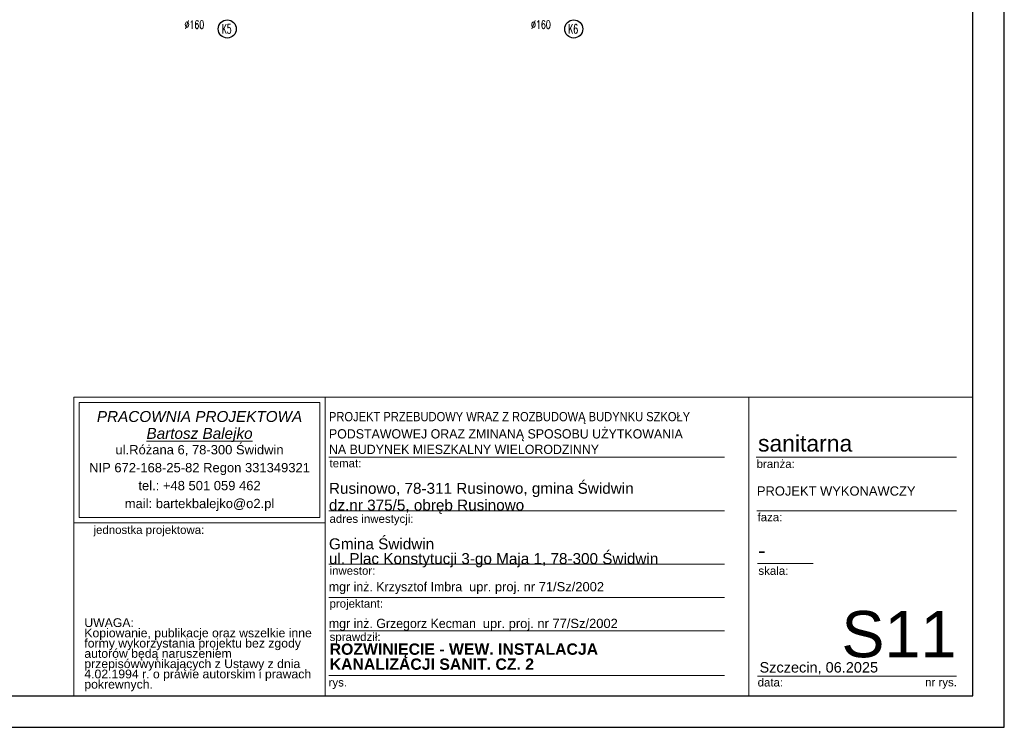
# Model space of a CAD drawing. Extents: x -220312 to -8310, y -91840 to 81907.
# Tile 120 of 128: x -72457 to -53294, y -58245 to -44486. Entities that reach past the tile are written whole.
import ezdxf

# ---------------------------------------------------------------- set-up
doc = ezdxf.new("R2010")
doc.units = 0
doc.header["$MEASUREMENT"] = 0
for name, color, linetype, lineweight in [('#ks', 34, 'Continuous', 30), ('ARCH TABELA_Nr_Pióra__1', 7, 'Continuous', 25), ('ARCH TABELA_Nr_Pióra__21', 7, 'Continuous', 9), ('ARCH TABELA_Nr_Pióra__7', 7, 'Continuous', 13)]:
    doc.layers.add(name, color=color, linetype=linetype, lineweight=lineweight)
doc.layers.add('_opis', color=3, linetype='Continuous')
doc.layers.add('_TABELA', color=7, linetype='Continuous')
doc.styles.add('GENERATED_STYLE_10', font='ariali.ttf')
doc.styles.add('GENERATED_STYLE_11', font='arialbd.ttf')
doc.styles.add('GENERATED_STYLE_7', font='txt')
doc.styles.add('GENERATED_STYLE_9', font='arial.ttf')
doc.styles.add('ROMANS', font='romans.shx', dxfattribs={"width": 0.85, "height": 0.11})

# ---------------------------------------------------------------- blocks, each defined once
blk = doc.blocks.new('A$C382C6C0C')
at = {"layer": '#ks', "color": 7, "lineweight": -3}
for p, q in [((3951.5, -2909), (3951.5, 61)), ((3890.5, -2848), (3890.5, 0)), ((0, -2848), (3890.5, -2848)), ((-248.5, -2909), (3951.5, -2909))]:
    blk.add_line(p, q, dxfattribs=at)

msp = doc.modelspace()

# ---------------------------------------------------------------- linework, layer by layer
at = {"color": 7, "lineweight": -3}
for centre in [(-68418, -44666), (-61673, -44666)]:
    msp.add_circle(centre, 176, dxfattribs=at)
at = {"layer": 'ARCH TABELA_Nr_Pióra__21', "linetype": 'Continuous'}
for p, q in [((-71404, -51824), (-66510, -51824)), ((-71404, -57635), (-71404, -51824)), ((-71404, -51824), (-53904, -51824)), ((-71297, -54164), (-71297, -51930)), ((-71297, -51930), (-66616, -51930)), ((-66616, -54164), (-66616, -51930)), ((-66510, -51824), (-66510, -57635)), ((-66510, -54271), (-66510, -51824)), ((-58265, -51824), (-58265, -57635)), ((-53904, -51824), (-53904, -57635)), ((-66510, -57635), (-66510, -52224)), ((-66438, -52994), (-58738, -52994)), ((-58126, -52994), (-54227, -52994)), ((-66438, -54034), (-58738, -54034)), ((-58109, -54034), (-54227, -54034)), ((-71297, -54164), (-66616, -54164)), ((-71404, -54271), (-66510, -54271)), ((-66438, -55074), (-58738, -55074)), ((-58097, -55057), (-57017, -55057)), ((-66438, -55722), (-58738, -55722)), ((-66427, -56371), (-58738, -56371)), ((-66438, -57235), (-58738, -57235)), ((-58097, -57253), (-55815, -57253)), ((-55815, -57253), (-54227, -57253)), ((-71404, -57635), (-66510, -57635)), ((-53904, -57635), (-66510, -57635))]:
    msp.add_line(p, q, dxfattribs=at)

# ---------------------------------------------------------------- block references
at = {"layer": '#ks', "color": 1, "lineweight": 35, "xscale": 10, "yscale": 10, "zscale": 10}
msp.add_blockref('A$C382C6C0C', (-92809, -29155), dxfattribs=at)

# ---------------------------------------------------------------- texts
at = {"layer": '_opis', "color": 3, "lineweight": 30, "style": 'ROMANS', "width": 0.6}
for s, p in [('K5', (-68524, -44755)), ('K6', (-61779, -44755))]:
    msp.add_text(s, height=180, dxfattribs=at).set_placement(p)
at = {"layer": '_TABELA', "color": 7, "style": 'ROMANS', "width": 0.7}
for p in [(-69250, -44661), (-62505, -44661)]:
    msp.add_text('%%C160', height=160, dxfattribs=at).set_placement(p)
at = {"layer": 'ARCH TABELA_Nr_Pióra__1', "color": 7, "linetype": 'Continuous', "style": 'GENERATED_STYLE_7', "width": 0.9}
msp.add_text('PROJEKT PRZEBUDOWY WRAZ Z ROZBUDOWĄ BUDYNKU SZKOŁY', height=180, dxfattribs=at).set_placement((-66438, -52294))
at = {"layer": 'ARCH TABELA_Nr_Pióra__1', "color": 7, "linetype": 'Continuous', "style": 'GENERATED_STYLE_7'}
for s, p in [('PODSTAWOWEJ ORAZ ZMINANĄ SPOSOBU UŻYTKOWANIA', (-66438, -52629)), ('NA BUDYNEK MIESZKALNY WIELORODZINNY', (-66438, -52930))]:
    msp.add_text(s, height=180, dxfattribs=at).set_placement(p)
at = {"layer": 'ARCH TABELA_Nr_Pióra__1', "linetype": 'Continuous', "char_height": 220, "attachment_point": 1, "style": 'GENERATED_STYLE_11'}
for s, insert in [('ROZWINIĘCIE - WEW. INSTALACJA  ', (-66424, -56615)), ('KANALIZACJI SANIT. CZ. 2', (-66424, -56907))]:
    msp.add_mtext(s, dxfattribs=dict(at, insert=insert))
at = {"layer": 'ARCH TABELA_Nr_Pióra__21', "linetype": 'Continuous', "insert": (-66438, -55135), "char_height": 212.77, "attachment_point": 7, "line_spacing_factor": 0.807442, "style": 'GENERATED_STYLE_9'}
msp.add_mtext('{Gmina Świdwin\\Pul. Plac Konstytucji 3-go Maja 1, 78-300 Świdwin}', dxfattribs=at)
at = {"layer": 'ARCH TABELA_Nr_Pióra__7', "linetype": 'Continuous'}
for s, insert, char_height, attachment_point, line_spacing_factor, style in [('{PRACOWNIA PROJEKTOWA\\P\\LBartosz Balejko}', (-68957, -52095), 212.77, 2, 0.926719, 'GENERATED_STYLE_10'), ('{Rusinowo, 78-311 Rusinowo, gmina Świdwin \\Pdz.nr 375/5, obręb Rusinowo}', (-66438, -54095), 212.77, 7, 0.918867, 'GENERATED_STYLE_9'), ('PROJEKT WYKONAWCZY', (-58109, -53560), 180, 1, 0.923713, 'GENERATED_STYLE_9')]:
    msp.add_mtext(s, dxfattribs=dict(at, insert=insert, char_height=char_height, attachment_point=attachment_point, line_spacing_factor=line_spacing_factor, style=style))
at = {"layer": 'ARCH TABELA_Nr_Pióra__7', "linetype": 'Continuous', "style": 'GENERATED_STYLE_9'}
for s, insert, char_height, attachment_point in [('sanitarna', (-58087, -52564), 319.2, 1), ('{temat:}', (-66427, -53030), 159.6, 1), ('{branża:}', (-58114, -53043), 159.6, 1), ('{adres inwestycji:}', (-66427, -54110), 159.58, 1), ('{faza:}', (-58097, -54079), 159.6, 1), ('{jednostka projektowa:}', (-71021, -54325), 159.58, 1), ('-', (-58089, -54645), 319, 1), ('{inwestor:}', (-66427, -55119), 159.58, 1), ('{skala:}', (-58079, -55121), 159.6, 1), ('{projektant:}', (-66427, -55759), 159.58, 1), ('S11', (-54227, -55983), 900, 3), ('{sprawdził:}', (-66425, -56407), 159.58, 1), ('Szczecin, 06.2025', (-58058, -56978), 202.13, 1), ('{data:}', (-58095, -57292), 159.6, 1), ('{rys.}', (-66445, -57292), 159.6, 1), ('{nr rys.}', (-54835, -57289), 159.6, 1)]:
    msp.add_mtext(s, dxfattribs=dict(at, insert=insert, char_height=char_height, attachment_point=attachment_point))
for s, insert, char_height, width, attachment_point, line_spacing_factor in [('{ul.Różana 6, 78-300 Świdwin\\PNIP 672-168-25-82 Regon 331349321\\Ptel.: +48 501 059 462\\Pmail: bartekbalejko@o2.pl}', (-68957, -52757), 180.85, 4680.85, 2, 1.156383), ('{UWAGA:\\PKopiowanie, publikacje oraz wszelkie inne formy wykorzystania projektu bez zgody autorów będą naruszeniem przepisówwynikających z Ustawy z dnia 4.02.1994 r. o prawie autorskim i prawach pokrewnych.}', (-71199, -56125), 170.213, 4483.41, 1, 0.703415)]:
    msp.add_mtext(s, dxfattribs=dict(at, insert=insert, char_height=char_height, width=width, attachment_point=attachment_point, line_spacing_factor=line_spacing_factor))
at = {"layer": 'ARCH TABELA_Nr_Pióra__7', "color": 0, "linetype": 'Continuous', "char_height": 180, "attachment_point": 1, "style": 'GENERATED_STYLE_7'}
for s, insert, width in [('mgr inż. Krzysztof Imbra  \\fArial|b0|i0|c238;upr. proj. nr 71/Sz/2002', (-66440, -55421), 7590.75), ('mgr inż. Grzegorz Kecman  \\fArial|b0|i0|c238;upr. proj. nr 77/Sz/2002', (-66440, -56135), 7371.6)]:
    msp.add_mtext(s, dxfattribs=dict(at, insert=insert, width=width))

doc.saveas('drawing.dxf')
